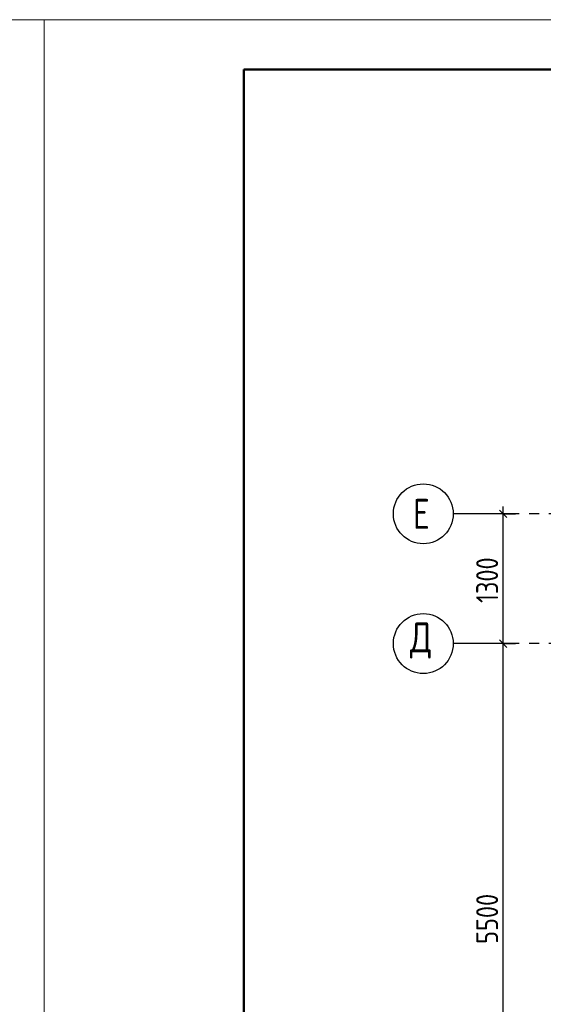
# Model space of a CAD drawing. Header units: millimetres. Extents: x 40580 to 1168286, y -220995 to 81020.
# Tile 59 of 194: x 298822 to 304071, y -108532 to -98668. Entities that reach past the tile are written whole.
import ezdxf

# ---------------------------------------------------------------- set-up
doc = ezdxf.new("R2010")
doc.units = ezdxf.units.MM
doc.linetypes.add('______5', pattern=[1100, 800, -100, 100, -100])
doc.linetypes.add('CENTER', pattern=[2, 1.25, -0.25, 0.25, -0.25])
doc.layers.add('Standard', color=7, linetype='Continuous', lineweight=25)
doc.layers.add('ОСИ', color=7, linetype='CENTER', lineweight=15)
doc.styles.add('GOST 2.304-81', font='txt')
doc.styles.add('ISOCPEUR', font='isocpeur.ttf')

msp = doc.modelspace()

# ---------------------------------------------------------------- linework, layer by layer
at = {"layer": 'Standard', "color": 7, "linetype": 'Continuous', "lineweight": -3, "transparency": 33554687}
for p, q in [((303668.3, -103618.4), (303668.3, -103543.4)), ((303668.3, -104918.4), (303668.3, -103618.4)), ((303668.3, -110418.4), (303668.3, -104918.4))]:
    msp.add_line(p, q, dxfattribs=at)
at = {"layer": 'Standard', "color": 251, "linetype": 'Continuous', "lineweight": -3, "true_color": 0x656565, "transparency": 33554687}
for p, q in [((303668.3, -103618.4), (303543.3, -103618.4)), ((303668.3, -103618.4), (303793.3, -103618.4)), ((303668.3, -103618.4), (303668.3, -103618.4)), ((303668.3, -104918.4), (303543.3, -104918.4)), ((303668.3, -104918.4), (303793.3, -104918.4)), ((303668.3, -104918.4), (303668.3, -104918.4))]:
    msp.add_line(p, q, dxfattribs=at)
at = {"layer": 'Standard', "color": 7, "linetype": 'Continuous', "lineweight": 25, "transparency": 33554687}
for p, q in [((303705.8, -103655.9), (303630.8, -103580.9)), ((303705.8, -104955.9), (303630.8, -104880.9))]:
    msp.add_line(p, q, dxfattribs=at)
at = {"layer": 'Standard', "color": 7, "linetype": 'Continuous', "lineweight": 13, "transparency": 33554687}
for points in [[(257068.3, -128368.4), (299068.3, -128368.4), (299068.3, -98668.4), (257068.3, -98668.4), (257068.3, -128368.4)], [(299068.3, -128368.4), (341068.3, -128368.4), (341068.3, -98668.4), (299068.3, -98668.4), (299068.3, -128368.4)]]:
    msp.add_lwpolyline(points, close=True, dxfattribs=at)
at = {"layer": 'Standard', "color": 7, "linetype": 'Continuous', "lineweight": 50, "transparency": 33554687}
msp.add_lwpolyline([(301068.3, -99168.4), (340568.3, -99168.4), (340568.3, -127868.4), (301068.3, -127868.4), (301068.3, -99168.4)], close=True, dxfattribs=at)
at = {"layer": 'ОСИ', "color": 8, "linetype": '______5', "lineweight": -3, "transparency": 33554687}
for p, q in [((334628.3, -103618.4), (303168.3, -103618.4)), ((334628.3, -104918.4), (303168.3, -104918.4)), ((334628.3, -104918.4), (303168.3, -104918.4))]:
    msp.add_line(p, q, dxfattribs=at)
at = {"layer": 'ОСИ', "color": 7, "linetype": 'Continuous', "lineweight": -3, "transparency": 33554687}
for centre in [(302868.3, -103618.4), (302868.3, -104918.4), (302868.3, -104918.4)]:
    msp.add_circle(centre, 300, dxfattribs=at)

# ---------------------------------------------------------------- texts
at = {"layer": 'Standard', "color": 7, "linetype": 'Continuous', "lineweight": 25, "transparency": 33554687, "char_height": 220, "attachment_point": 7, "rotation": 90, "style": 'GOST 2.304-81'}
for s, insert, width in [('1300', (303618.3, -104510.8), 610.171), ('5500', (303618.3, -107926.5), 641.476)]:
    msp.add_mtext(s, dxfattribs=dict(at, insert=insert, width=width))
at = {"layer": 'ОСИ', "color": 7, "linetype": 'Continuous', "lineweight": 25, "transparency": 33554687, "char_height": 300, "attachment_point": 7, "style": 'ISOCPEUR'}
for s, insert, width in [('\\W0.78;Е', (302763.3, -103768.4), 326.834), ('\\W0.82;Д', (302733.3, -105068.4), 392.649)]:
    msp.add_mtext(s, dxfattribs=dict(at, insert=insert, width=width))

doc.saveas('drawing.dxf')
